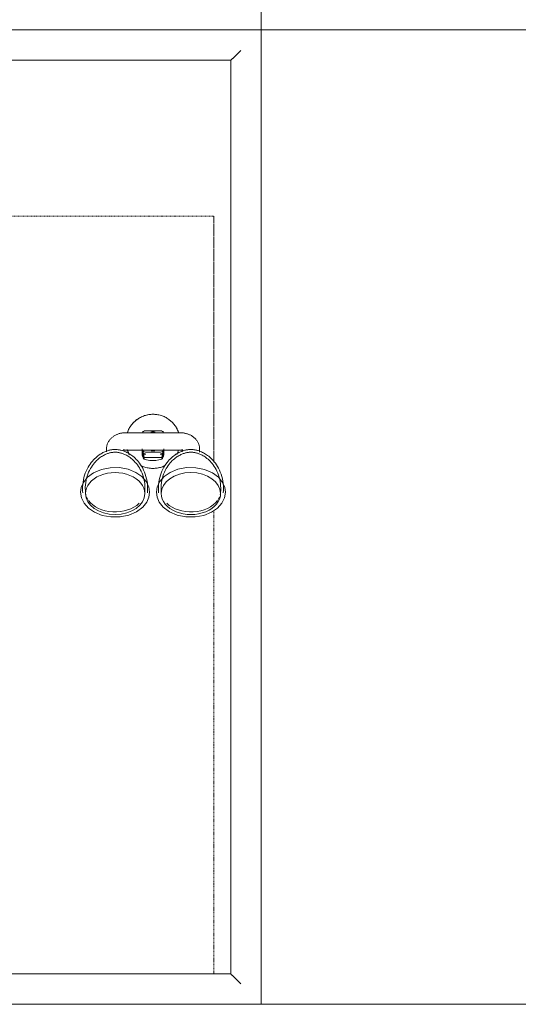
# Model space of a CAD drawing. Header units: millimetres. Extents: x -281 to 145437, y -16481 to 78869.
# Tile 148 of 256: x 27727 to 28188, y 24700 to 25609. Entities that reach past the tile are written whole.
import ezdxf

# ---------------------------------------------------------------- set-up
doc = ezdxf.new("R2010")
doc.units = ezdxf.units.MM
doc.linetypes.add('NLRS_Dash-0_6mm_Space-0_6mm_cpz', pattern=[1.2, 0.6, -0.6])
for name, color, linetype, lineweight in [('A--L$01A__Algemeen', 7, 'Continuous', 5), ('A--L74__VasteSanitaireVoorz', 1, 'Continuous', 5), ('A--L82__LosseGebruikersInvent', 1, 'Continuous', 5), ('A--L8__LosseInventaris', 1, 'Continuous', 5)]:
    doc.layers.add(name, color=color, linetype=linetype, lineweight=lineweight)

# ---------------------------------------------------------------- blocks, each defined once
blk = doc.blocks.new('NLRS_82_FU_UN_spoekbak_gen_kad - spoelbak dxbxh 900x900x957-53208188-L_80_ 11')
at = {"layer": 'A--L$01A__Algemeen'}
for p, q in [((450, 322.68), (-450, 322.68)), ((450, -577.32), (450, 322.68)), ((423.73, 296.41), (429.27, 301.94)), ((422, 294.68), (-422, 294.68)), ((422, 294.68), (0, 294.68)), ((422, -549.32), (422, 294.68)), ((422, -549.32), (422, 294.68)), ((-422, -549.32), (422, -549.32)), ((0, -549.32), (422, -549.32)), ((429.27, -556.59), (423.73, -551.06)), ((-450, -577.32), (450, -577.32))]:
    blk.add_line(p, q, dxfattribs=at)
for points in [[(431.04, 303.71), (430.81, 303.49), (430.38, 303.06), (429.77, 302.45), (429.43, 302.1), (429.27, 301.94)], [(423.73, 296.41), (423.58, 296.26), (423.24, 295.91), (422.64, 295.32), (422.22, 294.89), (422, 294.68)], [(422, -549.32), (422.21, -549.54), (422.64, -549.96), (423.24, -550.57), (423.58, -550.9), (423.73, -551.06)], [(429.27, -556.59), (429.42, -556.75), (429.77, -557.09), (430.38, -557.71), (430.82, -558.14), (431.04, -558.36)]]:
    blk.add_open_spline(points, degree=3, dxfattribs=at)
at = {"layer": 'A--L74__VasteSanitaireVoorz'}
for p, q in [((375, -49.32), (325, -49.32)), ((357, -47.48), (343, -47.48)), ((307, -64.4), (307, -66.86)), ((323, -66.4), (323, -64.4)), ((325, -65.32), (375, -65.32)), ((340, -69.42), (340, -65.21)), ((340, -66.04), (340, -68.86)), ((340, -69.6), (340, -67.86)), ((340, -68.15), (340, -69.6)), ((340, -68.86), (343, -68.86)), ((341, -65.23), (341, -67.5)), ((341, -67.86), (341, -68.89)), ((341.43, -68.69), (342.95, -69.39)), ((343, -67.17), (357, -67.17)), ((357, -72.38), (343, -72.38)), ((357, -68.86), (360, -68.86)), ((357.05, -69.39), (358.57, -68.69)), ((359, -67.5), (359, -65.23)), ((359, -68.89), (359, -67.86)), ((360, -65.21), (360, -69.42)), ((360, -68.86), (360, -66.04)), ((360, -69.6), (360, -68.15)), ((377, -64.4), (377, -66.88)), ((393, -67.28), (393, -64.4))]:
    blk.add_line(p, q, dxfattribs=at)
at = {"layer": 'A--L74__VasteSanitaireVoorz', "flags": 128}
for points in [[(350, -32.32), (349, -32.34), (348, -32.4), (347.01, -32.5), (346.02, -32.64), (345.03, -32.82), (344.06, -33.04), (343.09, -33.3), (342.14, -33.59), (341.19, -33.93), (340.26, -34.3), (339.35, -34.71), (338.46, -35.15), (337.58, -35.63), (336.72, -36.14), (335.88, -36.69), (335.07, -37.27), (334.28, -37.88), (333.52, -38.53), (332.78, -39.2), (332.07, -39.91), (331.38, -40.64), (330.73, -41.4), (330.11, -42.18), (329.52, -42.99), (328.96, -43.82), (328.44, -44.67), (327.95, -45.54), (327.5, -46.43), (327.08, -47.34), (326.7, -48.27), (326.36, -49.2)], [(373.78, -49.61), (373.49, -48.77), (373.13, -47.84), (372.73, -46.92), (372.3, -46.02), (371.83, -45.14), (371.32, -44.27), (370.78, -43.43), (370.21, -42.61), (369.61, -41.81), (368.97, -41.04), (368.31, -40.3), (367.61, -39.58), (366.89, -38.89), (366.14, -38.23), (365.36, -37.6), (364.56, -37), (363.73, -36.43), (362.89, -35.9), (362.02, -35.4), (361.13, -34.94), (360.23, -34.51), (359.31, -34.12), (358.37, -33.77), (357.43, -33.45), (356.47, -33.17), (355.49, -32.94), (354.51, -32.74), (353.53, -32.57), (352.54, -32.45), (351.54, -32.37), (350.54, -32.33), (350, -32.32)], [(325, -49.32), (324.37, -49.33), (323.75, -49.36), (323.12, -49.4), (322.5, -49.47), (321.88, -49.55), (321.26, -49.64), (320.64, -49.76), (320.03, -49.89), (319.42, -50.05), (318.81, -50.22), (318.21, -50.41), (317.62, -50.62), (317.03, -50.84), (316.45, -51.09), (315.87, -51.36), (315.3, -51.64), (314.74, -51.95), (314.19, -52.28), (313.65, -52.63), (313.12, -53), (312.6, -53.39), (312.09, -53.81), (311.6, -54.25), (311.12, -54.71), (310.66, -55.2), (310.22, -55.71), (309.8, -56.24), (309.4, -56.8), (309.02, -57.38), (308.67, -57.98), (308.35, -58.6), (308.05, -59.25), (307.79, -59.92), (307.56, -60.6), (307.37, -61.3), (307.22, -62.01), (307.11, -62.73), (307.03, -63.46), (307, -64.2), (307, -64.4)], [(393, -64.4), (392.98, -63.66), (392.92, -62.93), (392.81, -62.2), (392.67, -61.49), (392.49, -60.79), (392.27, -60.1), (392.02, -59.43), (391.74, -58.78), (391.42, -58.14), (391.08, -57.54), (390.71, -56.95), (390.31, -56.39), (389.9, -55.85), (389.46, -55.33), (389, -54.84), (388.53, -54.37), (388.04, -53.93), (387.54, -53.5), (387.02, -53.11), (386.5, -52.73), (385.96, -52.37), (385.41, -52.04), (384.85, -51.73), (384.28, -51.43), (383.71, -51.16), (383.13, -50.91), (382.54, -50.68), (381.95, -50.46), (381.35, -50.27), (380.74, -50.09), (380.14, -49.93), (379.52, -49.79), (378.91, -49.67), (378.29, -49.57), (377.67, -49.49), (377.05, -49.42), (376.42, -49.37), (375.8, -49.34), (375.17, -49.32), (375, -49.32)], [(345.05, -100.65), (344.99, -98.4), (344.8, -96.16), (344.49, -93.96), (344.06, -91.81), (343.52, -89.72), (342.89, -87.71), (342.16, -85.78), (341.36, -83.94), (340.49, -82.2), (339.57, -80.57), (338.6, -79.04), (337.6, -77.61), (336.58, -76.29), (335.55, -75.07), (334.51, -73.95), (333.47, -72.92), (332.45, -71.99), (331.43, -71.14), (330.43, -70.36), (329.46, -69.66), (328.5, -69.03), (327.57, -68.47), (326.67, -67.96), (325.79, -67.51), (324.94, -67.1), (324.11, -66.74), (323.32, -66.43), (322.54, -66.15), (321.79, -65.9), (321.06, -65.69), (320.35, -65.51), (319.66, -65.35), (318.99, -65.22), (318.33, -65.11), (317.68, -65.02), (317.04, -64.95), (316.41, -64.9), (315.79, -64.87), (315.17, -64.86), (314.55, -64.86), (313.92, -64.88), (313.3, -64.92), (312.66, -64.98), (312.02, -65.06), (311.37, -65.16), (310.7, -65.28), (310.02, -65.42), (309.32, -65.59), (308.61, -65.79), (307.87, -66.01), (307.11, -66.27), (306.32, -66.57), (305.51, -66.9), (304.67, -67.28), (303.81, -67.71), (302.92, -68.19), (302, -68.72), (301.06, -69.31), (300.1, -69.98), (299.11, -70.71), (298.1, -71.52), (297.08, -72.41), (296.05, -73.39), (295.01, -74.46), (293.97, -75.62), (292.95, -76.89), (291.94, -78.25), (290.95, -79.73), (290, -81.31), (289.1, -82.99), (288.26, -84.77), (287.5, -86.65), (286.81, -88.62), (286.22, -90.67), (285.73, -92.79), (285.35, -94.97), (285.1, -97.19), (284.96, -99.43), (284.95, -100.65)], [(342.55, -100.65), (342.49, -98.54), (342.32, -96.44), (342.02, -94.38), (341.62, -92.37), (341.12, -90.41), (340.52, -88.52), (339.84, -86.72), (339.09, -85), (338.28, -83.38), (337.42, -81.85), (336.52, -80.42), (335.59, -79.09), (334.64, -77.86), (333.68, -76.73), (332.71, -75.69), (331.75, -74.74), (330.8, -73.87), (329.86, -73.08), (328.94, -72.37), (328.04, -71.72), (327.16, -71.14), (326.31, -70.63), (325.48, -70.16), (324.68, -69.75), (323.91, -69.38), (323.16, -69.05), (322.43, -68.77), (321.73, -68.51), (321.05, -68.29), (320.4, -68.1), (319.76, -67.94), (319.14, -67.8), (318.54, -67.68), (317.95, -67.58), (317.38, -67.5), (316.81, -67.44), (316.25, -67.4), (315.7, -67.37), (315.15, -67.36), (314.6, -67.36), (314.05, -67.38), (313.49, -67.42), (312.93, -67.47), (312.36, -67.54), (311.78, -67.62), (311.18, -67.73), (310.57, -67.86), (309.95, -68.01), (309.3, -68.19), (308.64, -68.39), (307.95, -68.63), (307.24, -68.89), (306.5, -69.2), (305.74, -69.54), (304.95, -69.93), (304.14, -70.37), (303.3, -70.86), (302.44, -71.4), (301.55, -72.01), (300.64, -72.69), (299.71, -73.43), (298.76, -74.26), (297.81, -75.16), (296.84, -76.16), (295.88, -77.24), (294.92, -78.42), (293.98, -79.69), (293.06, -81.07), (292.18, -82.54), (291.34, -84.11), (290.55, -85.78), (289.83, -87.54), (289.19, -89.38), (288.64, -91.3), (288.18, -93.29), (287.83, -95.33), (287.59, -97.4), (287.46, -99.51), (287.45, -100.65)], [(322.68, -65.84), (322.76, -65.8), (322.84, -65.76), (322.93, -65.72), (323.04, -65.67), (323.15, -65.63), (323.27, -65.59), (323.4, -65.55), (323.54, -65.51), (323.68, -65.47), (323.83, -65.44), (323.99, -65.41), (324.15, -65.38), (324.32, -65.36), (324.49, -65.35), (324.66, -65.33), (324.83, -65.33), (325, -65.32)], [(326.19, -64.93), (326.51, -65.88), (326.87, -66.81), (327.27, -67.73), (327.7, -68.63)], [(340, -64.21), (340, -66.92), (340, -68.95), (340, -69.42)], [(341, -67.5), (341, -72.1), (341, -69.57)], [(341, -72.19), (341.02, -72.47), (341.17, -72.93), (341.35, -73.23), (341.52, -73.44), (341.83, -73.68), (342.18, -73.84)], [(341.49, -70.87), (341.22, -70.48), (341.06, -70.03)], [(415.05, -100.65), (414.99, -98.4), (414.8, -96.16), (414.49, -93.96), (414.06, -91.81), (413.52, -89.72), (412.89, -87.71), (412.16, -85.78), (411.36, -83.94), (410.49, -82.2), (409.57, -80.57), (408.6, -79.04), (407.6, -77.61), (406.58, -76.29), (405.55, -75.07), (404.51, -73.95), (403.47, -72.92), (402.45, -71.99), (401.43, -71.14), (400.43, -70.36), (399.46, -69.66), (398.5, -69.03), (397.57, -68.47), (396.67, -67.96), (395.79, -67.51), (394.94, -67.1), (394.11, -66.74), (393.32, -66.43), (392.54, -66.15), (391.79, -65.9), (391.06, -65.69), (390.35, -65.51), (389.66, -65.35), (388.99, -65.22), (388.33, -65.11), (387.68, -65.02), (387.04, -64.95), (386.41, -64.9), (385.79, -64.87), (385.17, -64.86), (384.55, -64.86), (383.92, -64.88), (383.3, -64.92), (382.66, -64.98), (382.02, -65.06), (381.37, -65.16), (380.7, -65.28), (380.02, -65.42), (379.32, -65.59), (378.61, -65.79), (377.87, -66.01), (377.11, -66.27), (376.32, -66.57), (375.51, -66.9), (374.67, -67.28), (373.81, -67.71), (372.92, -68.19), (372, -68.72), (371.06, -69.31), (370.1, -69.98), (369.11, -70.71), (368.1, -71.52), (367.08, -72.41), (366.05, -73.39), (365.01, -74.46), (363.97, -75.62), (362.95, -76.89), (361.94, -78.25), (360.95, -79.73), (360, -81.31), (359.1, -82.99), (358.26, -84.77), (357.5, -86.65), (356.81, -88.62), (356.22, -90.67), (355.73, -92.79), (355.35, -94.97), (355.1, -97.19), (354.96, -99.43), (354.95, -100.65)], [(412.55, -100.65), (412.49, -98.54), (412.32, -96.44), (412.02, -94.38), (411.62, -92.37), (411.12, -90.41), (410.52, -88.52), (409.84, -86.72), (409.09, -85), (408.28, -83.38), (407.42, -81.85), (406.52, -80.42), (405.59, -79.09), (404.64, -77.86), (403.68, -76.73), (402.71, -75.69), (401.75, -74.74), (400.8, -73.87), (399.86, -73.08), (398.94, -72.37), (398.04, -71.72), (397.16, -71.14), (396.31, -70.63), (395.48, -70.16), (394.68, -69.75), (393.91, -69.38), (393.16, -69.05), (392.43, -68.77), (391.73, -68.51), (391.05, -68.29), (390.4, -68.1), (389.76, -67.94), (389.14, -67.8), (388.54, -67.68), (387.95, -67.58), (387.38, -67.5), (386.81, -67.44), (386.25, -67.4), (385.7, -67.37), (385.15, -67.36), (384.6, -67.36), (384.05, -67.38), (383.49, -67.42), (382.93, -67.47), (382.36, -67.54), (381.78, -67.62), (381.18, -67.73), (380.57, -67.86), (379.95, -68.01), (379.3, -68.19), (378.64, -68.39), (377.95, -68.63), (377.24, -68.89), (376.5, -69.2), (375.74, -69.54), (374.95, -69.93), (374.14, -70.37), (373.3, -70.86), (372.44, -71.4), (371.55, -72.01), (370.64, -72.69), (369.71, -73.43), (368.76, -74.26), (367.81, -75.16), (366.84, -76.16), (365.88, -77.24), (364.92, -78.42), (363.98, -79.69), (363.06, -81.07), (362.18, -82.54), (361.34, -84.11), (360.55, -85.78), (359.83, -87.54), (359.19, -89.38), (358.64, -91.3), (358.18, -93.29), (357.83, -95.33), (357.59, -97.4), (357.46, -99.51), (357.45, -100.65)], [(357.82, -73.84), (358.08, -73.73), (358.28, -73.6), (358.59, -73.32), (358.76, -73.06), (358.94, -72.62), (359, -72.19)], [(358.94, -70.03), (358.78, -70.48), (358.51, -70.87)], [(359, -69.57), (359, -72.1), (359, -67.5)], [(360, -69.42), (360, -67.6), (360, -65.09), (360, -64.21)], [(360, -66.92), (360, -68.95), (360, -69.6)], [(371.87, -69.43), (372.05, -69.11), (372.5, -68.22), (372.92, -67.31), (373.3, -66.38), (373.64, -65.44)], [(375, -65.32), (375.17, -65.33), (375.35, -65.33), (375.52, -65.35), (375.69, -65.36), (375.85, -65.38), (376.01, -65.41), (376.17, -65.44), (376.32, -65.47), (376.47, -65.51), (376.6, -65.55), (376.73, -65.59), (376.85, -65.63), (376.97, -65.67), (377.07, -65.72), (377.16, -65.76), (377.25, -65.8), (377.32, -65.84), (377.38, -65.88), (377.43, -65.91), (377.46, -65.94), (377.49, -65.96), (377.51, -65.97)], [(346.9, -104.38), (346.09, -99.24), (343.68, -94.32), (339.66, -89.8), (334.05, -85.95), (327.02, -83.11), (318.95, -81.6), (310.47, -81.65), (302.31, -83.31), (295.17, -86.38), (289.54, -90.53), (285.66, -95.35), (283.73, -99.85), (283.1, -104.38)], [(338.87, -79.71), (339.77, -80.13), (340.69, -80.53), (341.63, -80.88), (342.57, -81.2), (343.53, -81.47), (344.51, -81.71), (345.49, -81.91), (346.47, -82.07), (347.46, -82.2), (348.46, -82.28), (349.46, -82.32), (350, -82.32)], [(342.18, -73.84), (343.88, -74.32), (345.55, -74.68), (347.14, -74.91), (348.53, -75.04), (350.97, -75.06), (352.74, -74.93), (355.31, -74.51), (357.82, -73.84)], [(350, -82.32), (351, -82.3), (352, -82.24), (352.99, -82.14), (353.98, -82), (354.97, -81.83), (355.94, -81.61), (356.91, -81.35), (357.86, -81.05), (358.81, -80.72), (359.74, -80.35), (360.65, -79.94), (361.54, -79.5)], [(353.1, -104.38), (353.91, -99.24), (356.32, -94.32), (360.34, -89.8), (365.95, -85.95), (372.98, -83.11), (381.05, -81.6), (389.53, -81.65), (397.69, -83.31), (404.83, -86.38), (410.46, -90.53), (414.34, -95.35), (416.27, -99.85), (416.9, -104.38)], [(283.1, -104.38), (283.91, -109.53), (286.32, -114.45), (290.34, -118.97), (295.95, -122.81), (302.98, -125.66), (311.05, -127.17), (319.53, -127.11), (327.69, -125.46), (334.83, -122.38), (340.46, -118.24), (344.34, -113.41), (346.27, -108.92), (346.9, -104.38)], [(284.95, -100.65), (285.01, -102.9), (285.16, -104.81)], [(287.45, -100.65), (287.51, -102.76), (287.65, -104.55)], [(342.35, -104.55), (342.51, -102.45), (342.55, -100.65)], [(344.84, -104.81), (345.01, -102.57), (345.05, -100.65)], [(416.9, -104.38), (416.09, -109.53), (413.68, -114.45), (409.66, -118.97), (404.05, -122.81), (397.02, -125.66), (388.95, -127.17), (380.47, -127.11), (372.31, -125.46), (365.17, -122.38), (359.54, -118.24), (355.66, -113.41), (353.73, -108.92), (353.1, -104.38)], [(354.95, -100.65), (355.01, -102.9), (355.16, -104.81)], [(357.45, -100.65), (357.51, -102.76), (357.65, -104.55)], [(412.35, -104.55), (412.51, -102.45), (412.55, -100.65)], [(414.84, -104.81), (415.01, -102.57), (415.05, -100.65)]]:
    blk.add_lwpolyline(points, dxfattribs=at)
at = {"layer": 'A--L74__VasteSanitaireVoorz'}
for radius, start, end in [(25, 120.83632, 140.14475), (25, 90, 100.99751), (25, 79.00249, 90), (25, 39.85525, 59.16368), (25, 18.79078, 30.10977), (25, 156.94193, 161.20922), (8.8, 90, 103.02326), (8.8, 76.97674, 90), (25, 198.79078, 210.10977), (8.8, 258.88092, 270), (8.8, 270, 281.78414), (25, 336.94193, 341.20922), (25, 259.00249, 270), (25, 270, 280.99751)]:
    blk.add_arc((350, -57.32), radius, start, end, dxfattribs=at)
for centre, major_axis, ratio, start_param, end_param in [((343, -50.43), (-3, 0), 0.98425, 4.712389, 5.759587), ((343, -50.43), (3, 0), 0.98425, 1.832596, 2.617994), ((357, -50.43), (3, 0), 0.98425, 0.523599, 1.570796), ((357, -50.43), (3, 0), 0.98425, 0.523599, 1.308997), ((343, -64.21), (3, 0), 0.98425, 3.665191, 4.712389), ((343, -67.49), (2, 0), 0.961631, 3.141768, 3.811137), ((357, -64.21), (-3, 0), 0.98425, 1.570796, 2.617994), ((357, -67.49), (2, 0), 0.961631, 5.613641, 6.28301), ((315, -105.52), (27.43, 0), 0.707107, 0, 3.141593), ((385, -105.52), (-27.43, 0), 0.707107, 3.141593, 6.283185), ((315, -105.52), (27.43, 0), 0.707107, 3.141593, 6.283185), ((315, -103.11), (27.43, 0), 0.707107, 3.228433, 3.312917), ((315, -103.11), (27.43, 0), 0.707107, 3.425235, 3.56242), ((385, -105.52), (-27.43, 0), 0.707107, 0, 3.141593), ((385, -103.11), (27.43, 0), 0.707107, 5.862358, 5.999543), ((385, -103.11), (27.43, 0), 0.707107, 6.111861, 6.196345), ((315, -103.11), (27.43, 0), 0.707107, 3.609518, 5.654867), ((385, -103.11), (27.43, 0), 0.707107, 3.769911, 5.81526)]:
    blk.add_ellipse(centre, major_axis=major_axis, ratio=ratio, start_param=start_param, end_param=end_param, dxfattribs=at)
for points, knots in [([(343, -72.38), (342.54, -72.38), (341.88, -72.23), (341.11, -71.75), (340.55, -71.2), (340.11, -70.41), (340, -69.76), (340, -69.42)], [0, 0, 0, 0, 0.285714, 0.428571, 0.571429, 0.785714, 1, 1, 1, 1]), ([(340, -69.6), (340, -70.05), (340.15, -70.72), (340.63, -71.49), (341.11, -71.97), (341.49, -72.21), (341.7, -72.31)], [0, 0, 0, 0, 0.2857143, 0.4285714, 0.5714286, 0.7142857, 0.7142857, 0.7142857, 0.7142857]), ([(360, -69.42), (360, -69.87), (359.85, -70.52), (359.37, -71.28), (358.81, -71.83), (358.01, -72.27), (357.34, -72.38), (357, -72.38)], [0, 0, 0, 0, 0.285714, 0.428571, 0.571429, 0.785714, 1, 1, 1, 1]), ([(358.3, -72.31), (358.5, -72.21), (358.89, -71.97), (359.45, -71.41), (359.89, -70.6), (360, -69.94), (360, -69.6)], [0.2857143, 0.2857143, 0.2857143, 0.2857143, 0.4285714, 0.5714286, 0.7857143, 1, 1, 1, 1])]:
    blk.add_open_spline(points, degree=3, knots=knots, dxfattribs=at)
for points in [[(341.43, -68.69), (341.65, -71.57), (341.86, -73.24), (342.07, -73.71)], [(357.93, -73.71), (358.14, -73.24), (358.35, -71.57), (358.57, -68.69)]]:
    blk.add_open_spline(points, degree=3, dxfattribs=at)
blk = doc.blocks.new('NLRS_82_FU_UN_spoekbak_gen_kad - spoelbak dxbxh 900x900x957-V287-L_80_ 11')
at = {"layer": 'A--L$01A__Algemeen'}
for p, q in [((-450, 322.68), (-450, -577.32)), ((450, 322.68), (-450, 322.68))]:
    blk.add_line(p, q, dxfattribs=at)
blk = doc.blocks.new('NLRS_82_SE_LB_laboratorium apparaat space reservation_gen_cpz - lab apparaat_vloerniveau-V288-L_80_ 11')
at = {"layer": 'A--L8__LosseInventaris', "linetype": 'NLRS_Dash-0_6mm_Space-0_6mm_cpz'}
for p, q in [((-350, 400), (350, 400)), ((-350, -400), (-350, 400)), ((-350, 400), (350, 400)), ((-350, 400), (-350, -400)), ((350, 400), (350, -400)), ((350, 400), (350, -400)), ((77.86, -400), (-350, -400)), ((-350, -400), (77.86, -400)), ((350, -400), (122.86, -400)), ((122.86, -400), (350, -400))]:
    blk.add_line(p, q, dxfattribs=at)
blk = doc.blocks.new('NLRS_82_FU_UN_lab en spoel tafels_gen_kad - labtafel zonder onderkast dxbxh 900x1800x950-49223878-L_80_ 11')
at = {"layer": 'A--L$01A__Algemeen'}
blk.add_line((900, 262.68), (-900, 262.68), dxfattribs=at)
blk = doc.blocks.new('NLRS_82_FU_UN_lab en spoel tafels_gen_kad - labtafel zonder onderkast dxbxh 900x1800x950-V301-L_80_ 11')
at = {"layer": 'A--L$01A__Algemeen'}
for p, q in [((900, 262.68), (-900, 262.68)), ((-900, -637.32), (900, -637.32))]:
    blk.add_line(p, q, dxfattribs=at)

msp = doc.modelspace()

# ---------------------------------------------------------------- block references
at = {"layer": 'A--L82__LosseGebruikersInvent', "rotation": 180}
for name, p in [('NLRS_82_FU_UN_spoekbak_gen_kad - spoelbak dxbxh 900x900x957-V287-L_80_ 11', (27500.45, 25922.68)), ('NLRS_82_FU_UN_lab en spoel tafels_gen_kad - labtafel zonder onderkast dxbxh 900x1800x950-49223878-L_80_ 11', (28850.45, 25862.68))]:
    msp.add_blockref(name, p, dxfattribs=at)
at = {"layer": 'A--L82__LosseGebruikersInvent'}
for name, p in [('NLRS_82_FU_UN_spoekbak_gen_kad - spoelbak dxbxh 900x900x957-53208188-L_80_ 11', (27500.45, 25277.32)), ('NLRS_82_FU_UN_lab en spoel tafels_gen_kad - labtafel zonder onderkast dxbxh 900x1800x950-V301-L_80_ 11', (28850.45, 25337.32))]:
    msp.add_blockref(name, p, dxfattribs=at)
at = {"layer": 'A--L8__LosseInventaris', "linetype": 'NLRS_Dash-0_6mm_Space-0_6mm_cpz', "rotation": 89.99999999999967}
msp.add_blockref('NLRS_82_SE_LB_laboratorium apparaat space reservation_gen_cpz - lab apparaat_vloerniveau-V288-L_80_ 11', (27506.66, 25078), dxfattribs=at)

doc.saveas('drawing.dxf')
